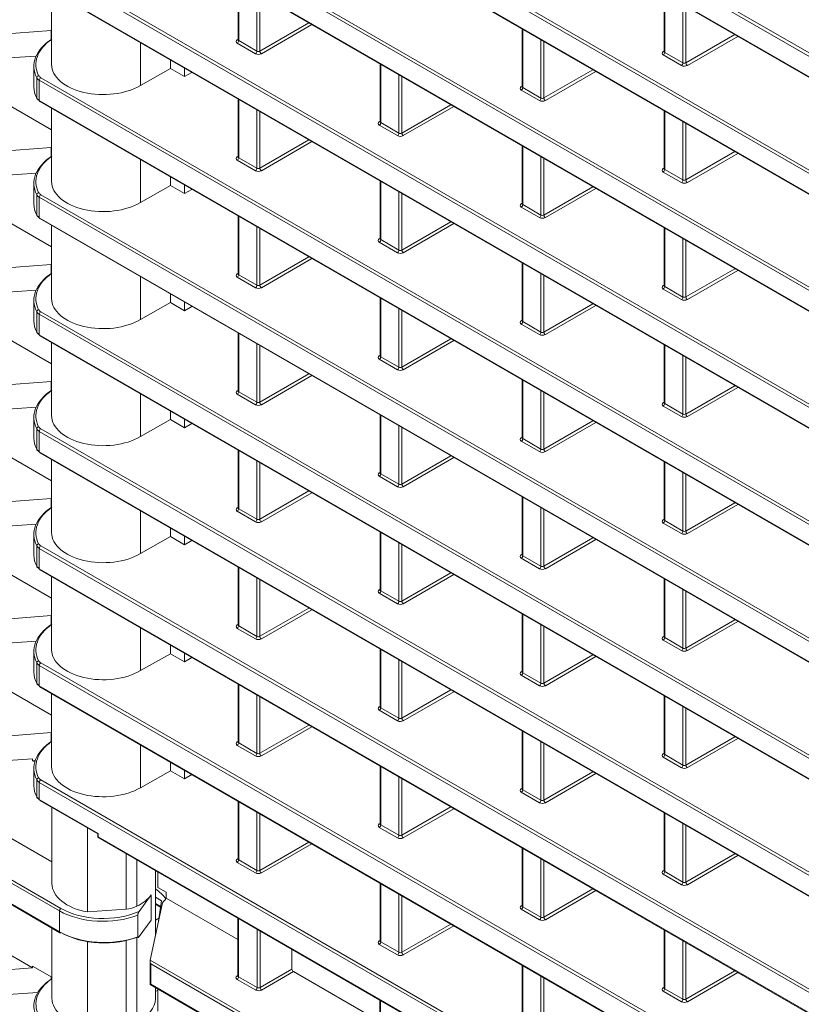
# Model space of a CAD drawing. Header units: millimetres. Extents: x 0 to 1118, y 0 to 864.
# Tile 183 of 256: x 826 to 845, y 316 to 339. Entities that reach past the tile are written whole.
import ezdxf

# ---------------------------------------------------------------- set-up
doc = ezdxf.new("R2010")
doc.units = ezdxf.units.MM

msp = doc.modelspace()

# ---------------------------------------------------------------- linework, layer by layer
at = {"color": 9, "linetype": 'Continuous', "lineweight": 0}
for p, q in [((826.494, 348.525), (851.053, 334.347)), ((827.911, 348.279), (851.039, 334.927)), ((851.053, 334.837), (827.911, 348.197)), ((826.979, 317.798), (777.38, 346.431)), ((777.451, 346.471), (827.014, 317.859)), ((826.529, 346.263), (851.039, 332.114)), ((851.053, 332.024), (826.494, 346.202)), ((777.38, 345.929), (826.979, 317.297)), ((826.494, 345.712), (851.053, 331.534)), ((826.529, 343.45), (851.039, 329.301)), ((851.053, 329.212), (826.494, 343.389)), ((826.494, 342.899), (851.053, 328.721)), ((851.053, 326.399), (826.494, 340.576)), ((826.529, 340.637), (851.039, 326.488)), ((831.286, 340.116), (831.286, 338.715)), ((826.494, 340.086), (851.053, 325.908)), ((831.723, 338.462), (831.723, 339.863)), ((831.793, 339.823), (831.793, 338.463)), ((841.521, 339.833), (841.521, 338.432)), ((841.958, 338.179), (841.958, 339.581)), ((842.029, 339.54), (842.029, 338.18)), ((831.793, 338.463), (832.971, 339.143)), ((833.042, 339.102), (831.829, 338.402)), ((838.109, 338.989), (838.109, 337.588)), ((831.25, 338.735), (831.271, 338.748)), ((831.286, 338.715), (831.723, 338.462)), ((838.547, 337.336), (838.547, 338.737)), ((838.617, 338.696), (838.617, 337.337)), ((842.029, 338.18), (843.207, 338.86)), ((843.277, 338.819), (842.064, 338.119)), ((828.923, 338.666), (828.923, 337.637)), ((831.688, 338.401), (831.251, 338.653)), ((841.486, 338.453), (841.507, 338.465)), ((841.923, 338.118), (841.486, 338.371)), ((841.521, 338.432), (841.958, 338.179)), ((834.698, 338.146), (834.698, 336.745)), ((838.617, 337.337), (839.795, 338.017)), ((839.865, 337.976), (838.652, 337.275)), ((826.431, 337.334), (826.431, 337.825)), ((826.494, 337.763), (826.494, 337.273)), ((851.053, 323.586), (826.494, 337.763)), ((826.529, 337.824), (851.039, 323.675)), ((835.135, 336.493), (835.135, 337.894)), ((835.205, 337.853), (835.205, 336.493)), ((838.074, 337.609), (838.095, 337.622)), ((838.511, 337.275), (838.074, 337.527)), ((838.109, 337.588), (838.547, 337.336)), ((826.494, 337.273), (851.053, 323.095)), ((831.286, 337.303), (831.286, 335.902)), ((831.723, 335.649), (831.723, 337.05)), ((835.205, 336.493), (836.383, 337.173)), ((836.454, 337.132), (835.24, 336.432)), ((841.521, 337.02), (841.521, 335.619)), ((831.793, 337.01), (831.793, 335.65)), ((834.662, 336.766), (834.683, 336.778)), ((835.1, 336.432), (834.663, 336.684)), ((834.698, 336.745), (835.135, 336.493)), ((841.958, 335.366), (841.958, 336.768)), ((842.029, 336.727), (842.029, 335.367)), ((831.793, 335.65), (832.971, 336.33)), ((833.042, 336.289), (831.829, 335.589)), ((838.109, 336.176), (838.109, 334.775)), ((828.923, 335.853), (828.923, 334.824)), ((831.25, 335.922), (831.271, 335.935)), ((831.688, 335.588), (831.251, 335.84)), ((831.286, 335.902), (831.723, 335.649)), ((838.547, 334.523), (838.547, 335.924)), ((838.617, 335.883), (838.617, 334.524)), ((842.029, 335.367), (843.207, 336.047)), ((843.277, 336.006), (842.064, 335.306)), ((841.486, 335.64), (841.507, 335.652)), ((841.521, 335.619), (841.958, 335.366)), ((841.923, 335.305), (841.486, 335.558)), ((834.698, 335.333), (834.698, 333.932)), ((838.617, 334.524), (839.795, 335.204)), ((839.865, 335.163), (838.652, 334.462)), ((826.431, 334.521), (826.431, 335.012)), ((826.494, 334.95), (826.494, 334.46)), ((851.053, 320.773), (826.494, 334.95)), ((826.529, 335.011), (851.039, 320.862)), ((835.135, 333.68), (835.135, 335.081)), ((835.205, 335.04), (835.205, 333.68)), ((838.074, 334.796), (838.095, 334.809)), ((838.511, 334.462), (838.074, 334.714)), ((838.109, 334.775), (838.547, 334.523)), ((826.494, 334.46), (851.053, 320.282)), ((831.286, 334.49), (831.286, 333.089)), ((831.723, 332.836), (831.723, 334.237)), ((831.793, 334.197), (831.793, 332.837)), ((835.205, 333.68), (836.383, 334.36)), ((836.454, 334.319), (835.24, 333.619)), ((841.521, 334.207), (841.521, 332.806)), ((834.662, 333.953), (834.683, 333.965)), ((841.958, 332.553), (841.958, 333.955)), ((835.1, 333.619), (834.663, 333.871)), ((834.698, 333.932), (835.135, 333.68)), ((842.029, 333.914), (842.029, 332.554)), ((831.793, 332.837), (832.971, 333.517)), ((833.042, 333.476), (831.829, 332.776)), ((838.109, 333.363), (838.109, 331.962)), ((842.029, 332.554), (843.207, 333.234)), ((828.923, 333.04), (828.923, 332.011)), ((831.25, 333.11), (831.271, 333.122)), ((831.688, 332.775), (831.251, 333.028)), ((831.286, 333.089), (831.723, 332.836)), ((838.547, 331.71), (838.547, 333.111)), ((838.617, 333.071), (838.617, 331.711)), ((843.277, 333.193), (842.064, 332.493)), ((841.486, 332.827), (841.507, 332.839)), ((841.521, 332.806), (841.958, 332.553)), ((834.698, 332.52), (834.698, 331.119)), ((841.923, 332.492), (841.486, 332.745)), ((838.617, 331.711), (839.795, 332.391)), ((839.865, 332.35), (838.652, 331.649)), ((826.431, 331.708), (826.431, 332.199)), ((826.494, 332.137), (826.494, 331.647)), ((851.053, 317.96), (826.494, 332.137)), ((826.529, 332.198), (851.039, 318.049)), ((835.135, 330.867), (835.135, 332.268)), ((835.205, 332.227), (835.205, 330.867)), ((838.074, 331.983), (838.095, 331.996)), ((838.511, 331.649), (838.074, 331.901)), ((838.109, 331.962), (838.547, 331.71)), ((826.494, 331.647), (851.053, 317.469)), ((831.286, 331.677), (831.286, 330.276)), ((831.723, 330.023), (831.723, 331.424)), ((831.793, 331.384), (831.793, 330.024)), ((835.205, 330.867), (836.383, 331.547)), ((836.454, 331.506), (835.24, 330.806)), ((841.521, 331.394), (841.521, 329.993)), ((834.662, 331.14), (834.683, 331.152)), ((834.698, 331.119), (835.135, 330.867)), ((841.958, 329.74), (841.958, 331.142)), ((842.029, 331.101), (842.029, 329.741)), ((835.1, 330.806), (834.663, 331.058)), ((831.793, 330.024), (832.971, 330.704)), ((833.042, 330.663), (831.829, 329.963)), ((838.109, 330.551), (838.109, 329.149)), ((842.029, 329.741), (843.207, 330.421)), ((828.923, 330.227), (828.923, 329.198)), ((831.25, 330.297), (831.271, 330.309)), ((831.688, 329.962), (831.251, 330.215)), ((831.286, 330.276), (831.723, 330.023)), ((838.547, 328.897), (838.547, 330.298)), ((838.617, 330.258), (838.617, 328.898)), ((843.277, 330.38), (842.064, 329.68)), ((841.486, 330.014), (841.507, 330.026)), ((841.923, 329.679), (841.486, 329.932)), ((841.521, 329.993), (841.958, 329.74)), ((834.698, 329.707), (834.698, 328.306)), ((835.135, 328.054), (835.135, 329.455)), ((838.617, 328.898), (839.795, 329.578)), ((839.865, 329.537), (838.652, 328.836)), ((826.431, 328.895), (826.431, 329.386)), ((826.494, 329.324), (826.494, 328.834)), ((851.053, 315.147), (826.494, 329.324)), ((826.529, 329.385), (851.039, 315.236)), ((835.205, 329.414), (835.205, 328.054)), ((838.074, 329.17), (838.095, 329.183)), ((838.511, 328.836), (838.074, 329.088)), ((838.109, 329.149), (838.547, 328.897)), ((826.494, 328.834), (851.053, 314.656)), ((831.286, 328.864), (831.286, 327.463)), ((835.205, 328.054), (836.383, 328.734)), ((831.723, 327.21), (831.723, 328.611)), ((831.793, 328.571), (831.793, 327.211)), ((836.454, 328.693), (835.24, 327.993)), ((841.521, 328.581), (841.521, 327.18)), ((834.662, 328.327), (834.683, 328.339)), ((834.698, 328.306), (835.135, 328.054)), ((841.958, 326.927), (841.958, 328.329)), ((842.029, 328.288), (842.029, 326.928)), ((835.1, 327.993), (834.663, 328.245)), ((831.793, 327.211), (832.971, 327.891)), ((833.042, 327.85), (831.829, 327.15)), ((838.109, 327.738), (838.109, 326.336)), ((842.029, 326.928), (843.207, 327.608)), ((843.277, 327.567), (842.064, 326.867)), ((828.923, 327.415), (828.923, 326.385)), ((831.25, 327.484), (831.271, 327.496)), ((831.688, 327.149), (831.251, 327.402)), ((831.286, 327.463), (831.723, 327.21)), ((838.547, 326.084), (838.547, 327.485)), ((838.617, 327.445), (838.617, 326.085)), ((841.486, 327.201), (841.507, 327.213)), ((841.923, 326.866), (841.486, 327.119)), ((841.521, 327.18), (841.958, 326.927)), ((834.698, 326.894), (834.698, 325.493)), ((835.135, 325.241), (835.135, 326.642)), ((835.205, 326.601), (835.205, 325.241)), ((838.617, 326.085), (839.795, 326.765)), ((839.865, 326.724), (838.652, 326.023)), ((826.431, 326.082), (826.431, 326.573)), ((826.494, 326.511), (826.494, 326.021)), ((849.998, 312.943), (826.494, 326.511)), ((826.529, 326.572), (850.047, 312.996)), ((838.074, 326.357), (838.095, 326.37)), ((838.511, 326.023), (838.074, 326.275)), ((838.109, 326.336), (838.547, 326.084)), ((826.494, 326.021), (849.703, 312.623)), ((831.286, 326.051), (831.286, 324.65)), ((835.205, 325.241), (836.383, 325.921)), ((831.723, 324.397), (831.723, 325.798)), ((831.793, 325.758), (831.793, 324.398)), ((836.454, 325.88), (835.24, 325.18)), ((841.521, 325.768), (841.521, 324.367)), ((834.662, 325.514), (834.683, 325.527)), ((835.1, 325.18), (834.663, 325.432)), ((834.698, 325.493), (835.135, 325.241)), ((841.958, 324.115), (841.958, 325.516)), ((842.029, 325.475), (842.029, 324.115)), ((831.793, 324.398), (832.971, 325.078)), ((833.042, 325.037), (831.829, 324.337)), ((838.109, 324.925), (838.109, 323.523)), ((842.029, 324.115), (843.207, 324.795)), ((843.277, 324.754), (842.064, 324.054)), ((828.923, 324.602), (828.923, 323.572)), ((831.25, 324.671), (831.271, 324.683)), ((831.688, 324.336), (831.251, 324.589)), ((831.286, 324.65), (831.723, 324.397)), ((838.547, 323.271), (838.547, 324.672)), ((838.617, 324.632), (838.617, 323.272)), ((841.486, 324.388), (841.507, 324.4)), ((841.923, 324.053), (841.486, 324.306)), ((841.521, 324.367), (841.958, 324.115)), ((834.698, 324.081), (834.698, 322.68)), ((835.135, 322.428), (835.135, 323.829)), ((835.205, 323.788), (835.205, 322.428)), ((838.617, 323.272), (839.795, 323.952)), ((839.865, 323.911), (838.652, 323.21)), ((826.431, 323.269), (826.431, 323.76)), ((826.494, 323.698), (826.494, 323.208)), ((848.234, 311.148), (826.494, 323.698)), ((826.529, 323.759), (848.286, 311.199)), ((838.074, 323.544), (838.095, 323.557)), ((838.511, 323.21), (838.074, 323.462)), ((838.109, 323.523), (838.547, 323.271)), ((826.494, 323.208), (847.922, 310.838)), ((831.286, 323.238), (831.286, 321.837)), ((835.205, 322.428), (836.383, 323.108)), ((836.454, 323.067), (835.24, 322.367)), ((831.723, 321.584), (831.723, 322.985)), ((831.793, 322.945), (831.793, 321.585)), ((841.521, 322.955), (841.521, 321.554)), ((834.662, 322.701), (834.683, 322.714)), ((835.1, 322.367), (834.663, 322.619)), ((834.698, 322.68), (835.135, 322.428)), ((841.958, 321.302), (841.958, 322.703)), ((842.029, 322.662), (842.029, 321.302)), ((831.793, 321.585), (832.971, 322.265)), ((833.042, 322.224), (831.829, 321.524)), ((838.109, 322.112), (838.109, 320.71)), ((831.25, 321.858), (831.271, 321.87)), ((842.029, 321.302), (843.207, 321.982)), ((843.277, 321.941), (842.064, 321.241)), ((828.923, 321.789), (828.923, 320.759)), ((831.688, 321.523), (831.251, 321.776)), ((831.286, 321.837), (831.723, 321.584)), ((838.547, 320.458), (838.547, 321.859)), ((838.617, 321.819), (838.617, 320.459)), ((841.486, 321.575), (841.507, 321.587)), ((841.923, 321.24), (841.486, 321.493)), ((841.521, 321.554), (841.958, 321.302)), ((834.698, 321.268), (834.698, 319.867)), ((826.431, 320.538), (826.431, 320.947)), ((826.529, 320.946), (846.497, 309.419)), ((835.135, 319.615), (835.135, 321.016)), ((835.205, 320.975), (835.205, 319.615)), ((838.617, 320.459), (839.795, 321.139)), ((839.865, 321.098), (838.652, 320.397)), ((826.494, 320.885), (826.494, 320.476)), ((846.446, 309.367), (826.494, 320.885)), ((838.074, 320.731), (838.095, 320.744)), ((838.109, 320.71), (838.547, 320.458)), ((826.494, 320.476), (827.911, 319.659)), ((838.511, 320.397), (838.074, 320.649)), ((831.286, 320.425), (831.286, 319.024)), ((835.205, 319.615), (836.383, 320.295)), ((836.454, 320.254), (835.24, 319.554)), ((831.723, 318.771), (831.723, 320.172)), ((831.793, 320.132), (831.793, 318.772)), ((841.521, 320.142), (841.521, 318.741)), ((834.662, 319.888), (834.683, 319.901)), ((835.1, 319.554), (834.663, 319.806)), ((834.698, 319.867), (835.135, 319.615)), ((841.958, 318.489), (841.958, 319.89)), ((842.029, 319.849), (842.029, 318.489)), ((827.911, 319.659), (827.911, 319.577)), ((827.911, 319.577), (846.144, 309.051)), ((831.793, 318.772), (832.971, 319.452)), ((833.042, 319.411), (831.829, 318.711)), ((838.109, 319.299), (838.109, 317.897)), ((828.577, 317.842), (828.577, 319.176)), ((831.25, 319.045), (831.271, 319.057)), ((838.547, 317.645), (838.547, 319.046)), ((842.029, 318.489), (843.207, 319.169)), ((843.277, 319.128), (842.064, 318.428)), ((828.836, 319.026), (828.836, 317.909)), ((831.688, 318.71), (831.251, 318.963)), ((831.286, 319.024), (831.723, 318.771)), ((838.617, 319.006), (838.617, 317.646)), ((841.486, 318.762), (841.507, 318.774)), ((841.923, 318.427), (841.486, 318.68)), ((841.521, 318.741), (841.958, 318.489)), ((834.698, 318.455), (834.698, 317.054)), ((838.617, 317.646), (839.795, 318.326)), ((829.184, 317.574), (829.184, 318.184)), ((835.135, 316.802), (835.135, 318.203)), ((835.205, 318.162), (835.205, 316.802)), ((839.865, 318.285), (838.652, 317.584)), ((838.074, 317.918), (838.095, 317.931)), ((838.109, 317.897), (838.547, 317.645)), ((826.979, 317.297), (826.979, 317.798)), ((831.281, 317.614), (831.281, 316.213)), ((838.511, 317.584), (838.074, 317.836)), ((835.205, 316.802), (836.383, 317.482)), ((836.454, 317.441), (835.24, 316.741)), ((828.836, 317.16), (828.836, 315.14)), ((831.728, 315.956), (831.728, 317.357)), ((831.798, 317.316), (831.798, 315.956)), ((841.521, 317.329), (841.521, 315.928)), ((828.577, 315.077), (828.577, 317.084)), ((834.662, 317.075), (834.683, 317.088)), ((835.1, 316.741), (834.663, 316.993)), ((834.698, 317.054), (835.135, 316.802)), ((841.958, 315.676), (841.958, 317.077)), ((842.029, 317.036), (842.029, 315.676)), ((829.161, 316.614), (844.75, 307.615)), ((829.171, 316.527), (829.171, 316.037)), ((844.7, 307.563), (829.171, 316.527)), ((838.109, 316.486), (838.109, 315.084)), ((831.246, 316.234), (831.267, 316.247)), ((831.281, 316.213), (831.728, 315.956)), ((831.798, 315.956), (832.565, 316.399)), ((832.6, 316.338), (831.833, 315.895)), ((838.547, 314.832), (838.547, 316.233)), ((838.617, 316.193), (838.617, 314.833)), ((842.029, 315.676), (843.207, 316.356)), ((843.277, 316.315), (842.064, 315.615)), ((829.171, 316.037), (844.395, 307.248)), ((831.693, 315.895), (831.246, 316.152)), ((841.486, 315.949), (841.507, 315.961)), ((841.923, 315.614), (841.486, 315.867)), ((841.521, 315.928), (841.958, 315.676)), ((834.693, 315.645), (834.693, 314.244))]:
    msp.add_line(p, q, dxfattribs=at)
at = {"color": 7, "linetype": 'Continuous', "lineweight": 15}
for p, q in [((826.505, 348.502), (851.039, 334.339)), ((777.416, 345.892), (826.989, 317.274)), ((826.505, 345.689), (851.039, 331.526)), ((826.505, 342.876), (851.039, 328.713)), ((831.271, 340.124), (831.271, 338.735)), ((826.505, 340.063), (851.039, 325.9)), ((826.79, 339.898), (826.79, 338.141)), ((841.507, 339.841), (841.507, 338.452)), ((826.779, 338.96), (824.822, 338.81)), ((826.779, 338.96), (826.79, 338.966)), ((826.779, 338.738), (826.779, 338.96)), ((838.095, 338.998), (838.095, 337.609)), ((831.271, 338.735), (831.27, 338.729)), ((841.506, 338.453), (841.505, 338.446)), ((824.822, 338.238), (826.417, 338.342)), ((829.643, 338.045), (829.643, 338.251)), ((826.364, 338.098), (826.364, 337.603)), ((829.643, 338.045), (828.923, 337.637)), ((829.979, 337.851), (829.643, 338.045)), ((829.979, 338.057), (829.979, 337.851)), ((834.683, 338.155), (834.683, 336.766)), ((829.979, 337.851), (830.16, 337.953)), ((838.095, 337.609), (838.093, 337.603)), ((831.271, 337.311), (831.271, 335.922)), ((826.79, 336.57), (825.777, 337.155)), ((826.505, 337.25), (851.039, 323.087)), ((826.79, 337.085), (826.79, 335.328)), ((841.507, 337.028), (841.507, 335.639)), ((834.683, 336.766), (834.681, 336.759)), ((826.779, 336.147), (824.822, 335.997)), ((826.779, 336.147), (826.79, 336.153)), ((826.779, 335.925), (826.779, 336.147)), ((838.095, 336.185), (838.095, 334.796)), ((831.271, 335.923), (831.27, 335.916)), ((841.506, 335.64), (841.505, 335.633)), ((824.822, 335.425), (826.417, 335.529)), ((829.643, 335.232), (829.643, 335.438)), ((826.364, 335.285), (826.364, 334.79)), ((829.643, 335.232), (828.923, 334.824)), ((829.979, 335.038), (829.643, 335.232)), ((829.979, 335.244), (829.979, 335.038)), ((829.979, 335.038), (830.16, 335.14)), ((834.683, 335.342), (834.683, 333.953)), ((838.095, 334.796), (838.093, 334.79)), ((826.505, 334.437), (851.039, 320.274)), ((831.271, 334.498), (831.271, 333.109)), ((826.79, 333.757), (825.777, 334.342)), ((826.79, 334.272), (826.79, 332.515)), ((841.507, 334.215), (841.507, 332.826)), ((834.683, 333.953), (834.681, 333.946)), ((826.779, 333.334), (824.822, 333.184)), ((826.779, 333.334), (826.79, 333.34)), ((826.779, 333.112), (826.779, 333.334)), ((838.095, 333.372), (838.095, 331.983)), ((831.271, 333.11), (831.27, 333.103)), ((841.506, 332.827), (841.505, 332.82)), ((824.822, 332.612), (826.417, 332.716)), ((829.643, 332.419), (829.643, 332.625)), ((834.683, 332.529), (834.683, 331.14)), ((826.364, 332.472), (826.364, 331.977)), ((829.643, 332.419), (828.923, 332.011)), ((829.979, 332.225), (829.643, 332.419)), ((829.979, 332.431), (829.979, 332.225)), ((829.979, 332.225), (830.16, 332.327)), ((838.095, 331.983), (838.093, 331.977)), ((826.505, 331.624), (851.039, 317.461)), ((831.271, 331.685), (831.271, 330.296)), ((826.79, 330.944), (825.777, 331.529)), ((826.79, 331.459), (826.79, 329.702)), ((841.507, 331.402), (841.507, 330.013)), ((834.683, 331.14), (834.681, 331.133)), ((826.779, 330.521), (824.822, 330.371)), ((826.779, 330.521), (826.79, 330.527)), ((826.779, 330.299), (826.779, 330.521)), ((838.095, 330.559), (838.095, 329.17)), ((831.271, 330.297), (831.27, 330.29)), ((841.506, 330.014), (841.505, 330.007)), ((824.822, 329.799), (826.417, 329.903)), ((829.643, 329.606), (829.643, 329.812)), ((834.683, 329.716), (834.683, 328.327)), ((826.364, 329.659), (826.364, 329.164)), ((829.643, 329.606), (828.923, 329.198)), ((829.979, 329.412), (829.643, 329.606)), ((829.979, 329.618), (829.979, 329.412)), ((829.979, 329.412), (830.16, 329.514)), ((838.095, 329.17), (838.093, 329.164)), ((826.505, 328.811), (851.039, 314.648)), ((831.271, 328.872), (831.271, 327.483)), ((826.79, 328.131), (825.777, 328.716)), ((826.79, 328.646), (826.79, 326.889)), ((841.507, 328.589), (841.507, 327.2)), ((834.683, 328.327), (834.681, 328.32)), ((826.779, 327.708), (824.822, 327.558)), ((826.779, 327.708), (826.79, 327.714)), ((826.779, 327.486), (826.779, 327.708)), ((838.095, 327.746), (838.095, 326.357)), ((831.271, 327.484), (831.27, 327.477)), ((824.822, 326.986), (826.417, 327.09)), ((841.506, 327.201), (841.505, 327.194)), ((826.364, 326.846), (826.364, 326.351)), ((829.643, 326.793), (829.643, 326.999)), ((834.683, 326.903), (834.683, 325.514)), ((829.643, 326.793), (828.923, 326.385)), ((829.979, 326.599), (829.643, 326.793)), ((829.979, 326.805), (829.979, 326.599)), ((829.979, 326.599), (830.16, 326.701)), ((838.095, 326.357), (838.093, 326.351)), ((826.79, 325.318), (825.777, 325.903)), ((826.505, 325.998), (849.692, 312.612)), ((831.271, 326.059), (831.271, 324.67)), ((826.79, 325.833), (826.79, 324.076)), ((841.507, 325.776), (841.507, 324.387)), ((834.683, 325.514), (834.681, 325.508)), ((826.779, 324.895), (824.822, 324.745)), ((826.779, 324.895), (826.79, 324.901)), ((826.779, 324.673), (826.779, 324.895)), ((838.095, 324.933), (838.095, 323.544)), ((831.271, 324.671), (831.27, 324.664)), ((824.822, 324.173), (826.417, 324.277)), ((841.506, 324.388), (841.505, 324.381)), ((826.364, 324.033), (826.364, 323.538)), ((829.643, 323.98), (829.643, 324.186)), ((834.683, 324.09), (834.683, 322.701)), ((829.643, 323.98), (828.923, 323.572)), ((829.979, 323.786), (829.643, 323.98)), ((829.979, 323.992), (829.979, 323.786)), ((829.979, 323.786), (830.16, 323.888)), ((838.095, 323.544), (838.093, 323.538)), ((826.79, 322.505), (825.777, 323.09)), ((826.505, 323.185), (847.912, 310.827)), ((831.271, 323.246), (831.271, 321.857)), ((826.79, 323.02), (826.79, 321.263)), ((841.507, 322.963), (841.507, 321.574)), ((834.683, 322.701), (834.681, 322.695)), ((838.095, 322.12), (838.095, 320.731)), ((826.779, 322.082), (824.822, 321.932)), ((826.779, 322.082), (826.79, 322.088)), ((826.779, 321.86), (826.779, 322.082)), ((831.271, 321.858), (831.27, 321.851)), ((826.334, 321.453), (824.822, 321.355)), ((826.334, 321.453), (826.334, 321.407)), ((826.397, 321.412), (826.334, 321.407)), ((826.386, 321.377), (826.334, 321.407)), ((841.506, 321.575), (841.505, 321.568)), ((826.364, 321.22), (826.364, 320.807)), ((829.643, 321.167), (828.923, 320.759)), ((829.643, 321.167), (829.643, 321.373)), ((829.979, 320.973), (829.643, 321.167)), ((829.979, 321.179), (829.979, 320.973)), ((834.683, 321.277), (834.683, 319.888)), ((829.979, 320.973), (830.16, 321.075)), ((838.095, 320.731), (838.093, 320.725)), ((826.505, 320.454), (827.896, 319.65)), ((826.796, 320.285), (826.796, 318.455)), ((831.271, 320.433), (831.271, 319.044)), ((841.507, 320.15), (841.507, 318.761)), ((826.796, 318.973), (825.158, 319.919)), ((827.65, 317.772), (827.65, 319.792)), ((834.683, 319.888), (834.681, 319.882)), ((827.911, 319.659), (827.896, 319.65)), ((827.896, 319.65), (827.896, 319.569)), ((827.911, 319.577), (827.896, 319.569)), ((827.896, 319.569), (846.133, 309.04)), ((838.095, 319.307), (838.095, 317.918)), ((831.271, 319.045), (831.27, 319.038)), ((829.283, 317.194), (829.283, 318.768)), ((829.344, 318.733), (829.344, 318.361)), ((841.506, 318.762), (841.505, 318.755)), ((829.542, 318.247), (829.344, 318.361)), ((834.683, 318.464), (834.683, 317.075)), ((828.893, 317.783), (829.184, 318.184)), ((829.429, 318.041), (829.283, 318.125)), ((829.542, 318.103), (829.542, 318.247)), ((831.267, 317.108), (829.542, 318.103)), ((829.452, 317.995), (829.161, 316.614)), ((829.408, 317.904), (829.283, 317.976)), ((829.283, 317.959), (829.406, 317.888)), ((829.429, 318.041), (829.347, 317.497)), ((838.095, 317.918), (838.093, 317.912)), ((827.65, 317.772), (828.577, 317.842)), ((828.857, 317.175), (828.857, 317.692)), ((829.366, 317.621), (829.283, 317.574)), ((831.267, 317.623), (831.267, 316.234)), ((826.796, 317.385), (826.796, 315.697)), ((828.893, 317.183), (829.184, 317.574)), ((841.507, 317.337), (841.507, 315.949)), ((825.158, 317.106), (826.334, 316.427)), ((827.65, 317.06), (827.65, 315.017)), ((834.683, 317.075), (834.681, 317.069)), ((832.565, 316.873), (832.565, 316.399)), ((824.822, 316.311), (826.334, 316.427)), ((826.334, 316.427), (826.334, 316.473)), ((826.334, 316.473), (826.796, 316.206)), ((829.156, 316.576), (829.156, 316.028)), ((838.095, 316.494), (838.095, 315.105)), ((826.779, 316.153), (826.779, 316.216)), ((831.266, 316.234), (831.265, 316.228)), ((834.678, 315.138), (832.6, 316.338)), ((829.156, 316.028), (844.385, 307.237)), ((829.283, 315.683), (829.283, 315.955)), ((826.458, 315.835), (824.822, 315.729)), ((829.283, 315.86), (829.344, 315.894)), ((829.344, 315.92), (829.344, 315.385)), ((841.506, 315.949), (841.505, 315.942)), ((834.678, 315.653), (834.678, 314.264))]:
    msp.add_line(p, q, dxfattribs=at)
at = {"color": 7, "linetype": 'Continuous', "lineweight": 15, "flags": 128}
msp.add_lwpolyline([(826.794, 316.167), (826.795, 316.175), (826.796, 316.178)], dxfattribs=at)
at = {"color": 9, "linetype": 'Continuous', "lineweight": 0}
for centre, radius, start, end in [((831.266, 338.758), 0.0277, 236.1325, 280.7371), ((831.209, 338.718), 0.0769, 302.9181, 357.3706), ((831.646, 338.466), 0.0769, 302.9181, 357.3706), ((831.871, 338.467), 0.078, 183.0599, 236.9401), ((841.501, 338.476), 0.0277, 236.1434, 280.6298), ((841.444, 338.435), 0.0769, 302.9181, 357.3706), ((841.881, 338.183), 0.0769, 302.9181, 357.3706), ((842.107, 338.184), 0.078, 183.0599, 236.9401), ((826.486, 337.819), 0.055, 97.3022, 173.93), ((826.571, 337.76), 0.0769, 122.9181, 177.3706), ((838.089, 337.632), 0.0277, 236.1434, 280.6298), ((838.033, 337.592), 0.0769, 302.9181, 357.3706), ((838.47, 337.34), 0.0769, 302.9181, 357.3706), ((838.695, 337.341), 0.078, 183.0599, 236.9401), ((834.677, 336.789), 0.0277, 236.1325, 280.7371), ((834.621, 336.748), 0.0769, 302.9181, 357.3706), ((835.058, 336.496), 0.0769, 302.9181, 357.3706), ((835.283, 336.497), 0.078, 183.0599, 236.9401), ((831.266, 335.945), 0.0277, 236.1325, 280.7371), ((831.209, 335.905), 0.0769, 302.9181, 357.3706), ((831.646, 335.653), 0.0769, 302.9181, 357.3706), ((831.871, 335.654), 0.078, 183.0599, 236.9401), ((841.501, 335.663), 0.0277, 236.1434, 280.6298), ((841.444, 335.622), 0.0769, 302.9181, 357.3706), ((841.881, 335.37), 0.0769, 302.9181, 357.3706), ((842.107, 335.371), 0.078, 183.0599, 236.9401), ((826.486, 335.006), 0.055, 97.3022, 173.93), ((826.571, 334.947), 0.0769, 122.9181, 177.3706), ((838.089, 334.819), 0.0277, 236.1325, 280.7371), ((838.033, 334.779), 0.0769, 302.9181, 357.3706), ((838.47, 334.527), 0.0769, 302.9181, 357.3706), ((838.695, 334.528), 0.078, 183.0599, 236.9401), ((834.677, 333.976), 0.0277, 236.1325, 280.7371), ((834.621, 333.935), 0.0769, 302.9181, 357.3706), ((835.058, 333.683), 0.0769, 302.9181, 357.3706), ((835.283, 333.684), 0.078, 183.0599, 236.9401), ((831.266, 333.132), 0.0277, 236.1325, 280.7371), ((831.209, 333.092), 0.0769, 302.9181, 357.3706), ((831.646, 332.84), 0.0769, 302.9181, 357.3706), ((831.871, 332.841), 0.078, 183.0599, 236.9401), ((841.501, 332.85), 0.0277, 236.1325, 280.7371), ((841.444, 332.809), 0.0769, 302.9181, 357.3706), ((841.881, 332.557), 0.0769, 302.9181, 357.3706), ((842.107, 332.558), 0.078, 183.0599, 236.9401), ((826.486, 332.193), 0.055, 97.3022, 173.93), ((826.571, 332.134), 0.0769, 122.9181, 177.3706), ((838.089, 332.006), 0.0277, 236.1325, 280.7371), ((838.033, 331.966), 0.0769, 302.9181, 357.3706), ((838.47, 331.714), 0.0769, 302.9181, 357.3706), ((838.695, 331.715), 0.078, 183.0599, 236.9401), ((834.677, 331.163), 0.0277, 236.1325, 280.7371), ((834.621, 331.123), 0.0769, 302.9181, 357.3706), ((835.058, 330.87), 0.0769, 302.9181, 357.3706), ((835.283, 330.871), 0.078, 183.0599, 236.9401), ((831.266, 330.32), 0.0277, 236.1434, 280.6298), ((831.209, 330.279), 0.0769, 302.9181, 357.3706), ((831.646, 330.027), 0.0769, 302.9181, 357.3706), ((831.871, 330.028), 0.078, 183.0599, 236.9401), ((841.501, 330.037), 0.0277, 236.1325, 280.7371), ((841.444, 329.996), 0.0769, 302.9181, 357.3706), ((841.881, 329.744), 0.0769, 302.9181, 357.3706), ((842.107, 329.745), 0.078, 183.0599, 236.9401), ((826.486, 329.38), 0.055, 97.3022, 173.93), ((826.571, 329.321), 0.0769, 122.9181, 177.3706), ((838.089, 329.193), 0.0277, 236.1325, 280.7371), ((838.033, 329.153), 0.0769, 302.9181, 357.3706), ((838.47, 328.901), 0.0769, 302.9181, 357.3706), ((838.695, 328.902), 0.078, 183.0599, 236.9401), ((834.677, 328.35), 0.0277, 236.1434, 280.6298), ((834.621, 328.31), 0.0769, 302.9181, 357.3706), ((835.058, 328.057), 0.0769, 302.9181, 357.3706), ((835.283, 328.058), 0.078, 183.0599, 236.9401), ((831.266, 327.507), 0.0277, 236.1434, 280.6298), ((831.209, 327.466), 0.0769, 302.9181, 357.3706), ((831.646, 327.214), 0.0769, 302.9181, 357.3706), ((831.871, 327.215), 0.078, 183.0599, 236.9401), ((841.501, 327.224), 0.0277, 236.1325, 280.7371), ((841.444, 327.183), 0.0769, 302.9181, 357.3706), ((841.881, 326.931), 0.0769, 302.9181, 357.3706), ((842.107, 326.932), 0.078, 183.0599, 236.9401), ((826.486, 326.567), 0.055, 97.3022, 173.93), ((826.571, 326.508), 0.0769, 122.9181, 177.3706), ((838.089, 326.38), 0.0277, 236.1434, 280.6298), ((838.033, 326.34), 0.0769, 302.9181, 357.3706), ((838.47, 326.088), 0.0769, 302.9181, 357.3706), ((838.695, 326.089), 0.078, 183.0599, 236.9401), ((834.677, 325.537), 0.0277, 236.1434, 280.6298), ((834.621, 325.497), 0.0769, 302.9181, 357.3706), ((835.058, 325.244), 0.0769, 302.9181, 357.3706), ((835.283, 325.245), 0.078, 183.0599, 236.9401), ((831.266, 324.694), 0.0277, 236.1434, 280.6298), ((831.209, 324.653), 0.0769, 302.9181, 357.3706), ((831.646, 324.401), 0.0769, 302.9181, 357.3706), ((831.871, 324.402), 0.078, 183.0599, 236.9401), ((841.501, 324.411), 0.0277, 236.1434, 280.6298), ((841.444, 324.37), 0.0769, 302.9181, 357.3706), ((841.881, 324.118), 0.0769, 302.9181, 357.3706), ((842.107, 324.119), 0.078, 183.0599, 236.9401), ((826.486, 323.754), 0.055, 97.3022, 173.93), ((826.571, 323.695), 0.0769, 122.9181, 177.3706), ((838.089, 323.567), 0.0277, 236.1434, 280.6298), ((838.033, 323.527), 0.0769, 302.9181, 357.3706), ((838.47, 323.275), 0.0769, 302.9181, 357.3706), ((838.695, 323.276), 0.078, 183.0599, 236.9401), ((834.677, 322.724), 0.0277, 236.1434, 280.6298), ((834.621, 322.684), 0.0769, 302.9181, 357.3706), ((835.058, 322.431), 0.0769, 302.9181, 357.3706), ((835.283, 322.432), 0.078, 183.0599, 236.9401), ((831.266, 321.881), 0.0277, 236.1434, 280.6298), ((831.209, 321.84), 0.0769, 302.9181, 357.3706), ((831.646, 321.588), 0.0769, 302.9181, 357.3706), ((831.871, 321.589), 0.078, 183.0599, 236.9401), ((841.501, 321.598), 0.0277, 236.1434, 280.6298), ((841.444, 321.557), 0.0769, 302.9181, 357.3706), ((841.881, 321.305), 0.0769, 302.9181, 357.3706), ((842.107, 321.306), 0.078, 183.0599, 236.9401), ((826.486, 320.941), 0.055, 97.3022, 173.93), ((826.571, 320.882), 0.0769, 122.9181, 177.3706), ((838.089, 320.754), 0.0277, 236.1434, 280.6298), ((838.033, 320.714), 0.0769, 302.9181, 357.3706), ((838.47, 320.462), 0.0769, 302.9181, 357.3706), ((838.695, 320.463), 0.078, 183.0599, 236.9401), ((834.677, 319.911), 0.0277, 236.1434, 280.6298), ((834.621, 319.871), 0.0769, 302.9181, 357.3706), ((835.058, 319.618), 0.0769, 302.9181, 357.3706), ((835.283, 319.619), 0.078, 183.0599, 236.9401), ((831.266, 319.068), 0.0277, 236.1434, 280.6298), ((831.209, 319.027), 0.0769, 302.9181, 357.3706), ((831.646, 318.775), 0.0769, 302.9181, 357.3706), ((831.871, 318.776), 0.078, 183.0599, 236.9401), ((841.501, 318.785), 0.0277, 236.1434, 280.6298), ((841.444, 318.744), 0.0769, 302.9181, 357.3706), ((841.881, 318.492), 0.0769, 302.9181, 357.3706), ((842.107, 318.493), 0.078, 183.0599, 236.9401), ((827.056, 317.794), 0.0769, 122.9181, 177.3706), ((838.089, 317.941), 0.0277, 236.1434, 280.6298), ((838.033, 317.901), 0.0769, 302.9181, 357.3706), ((838.47, 317.649), 0.0769, 302.9181, 357.3706), ((838.695, 317.65), 0.078, 183.0599, 236.9401), ((827.003, 317.294), 0.024, 172.779, 235.9088), ((834.677, 317.098), 0.0277, 236.1434, 280.6298), ((834.621, 317.058), 0.0769, 302.9181, 357.3706), ((835.058, 316.805), 0.0769, 302.9181, 357.3706), ((835.283, 316.806), 0.078, 183.0599, 236.9401), ((831.261, 316.257), 0.0277, 236.1434, 280.6298), ((831.204, 316.217), 0.0769, 302.9181, 357.3706), ((831.651, 315.959), 0.0769, 302.9181, 357.3706), ((831.876, 315.96), 0.078, 183.0599, 236.9401), ((841.501, 315.972), 0.0277, 236.1434, 280.6298), ((841.444, 315.931), 0.0769, 302.9181, 357.3706), ((841.881, 315.679), 0.0769, 302.9181, 357.3706), ((842.107, 315.68), 0.078, 183.0599, 236.9401)]:
    msp.add_arc(centre, radius, start, end, dxfattribs=at)
at = {"color": 7, "linetype": 'Continuous', "lineweight": 15}
for centre, radius, start, end in [((826.468, 337.337), 0.0373, 184.3938, 286.3705), ((826.518, 337.27), 0.024, 172.779, 235.9088), ((826.468, 334.524), 0.0373, 184.3938, 286.3705), ((826.518, 334.457), 0.024, 172.779, 235.9088), ((826.468, 331.711), 0.0373, 184.3938, 286.3705), ((826.518, 331.644), 0.024, 172.779, 235.9088), ((826.468, 328.898), 0.0373, 184.3938, 286.3705), ((826.518, 328.831), 0.024, 172.779, 235.9088), ((826.468, 326.085), 0.0373, 184.3938, 286.3705), ((826.518, 326.018), 0.024, 172.779, 235.9088), ((826.468, 323.272), 0.0373, 184.3938, 286.3705), ((826.518, 323.205), 0.024, 172.779, 235.9088), ((826.468, 320.541), 0.0373, 184.3938, 286.3705), ((826.519, 320.474), 0.0247, 173.732, 234.9558), ((827, 317.297), 0.025, 245.5257, 305.1133)]:
    msp.add_arc(centre, radius, start, end, dxfattribs=at)
for centre, major_axis, ratio, start_param, end_param in [((828.04, 338.106), (1.676, 0.012), 0.582155, 2.40425, 3.421055), ((828.039, 338.147), (1.626, 0.012), 0.582304, 2.443223, 3.42092), ((828.04, 338.147), (1.25, 0.01), 0.582304, 3.137153, 5.493348), ((828.04, 337.595), (1.676, -0.012), 0.572379, 3.145754, 3.429521), ((826.671, 337.373), (0.25, -0.002), 0.573243, 3.428801, 3.930433), ((828.04, 335.293), (1.676, 0.012), 0.582155, 2.40425, 3.421055), ((828.039, 335.334), (1.626, 0.012), 0.582304, 2.443223, 3.42092), ((828.04, 335.334), (1.25, 0.01), 0.582304, 3.137153, 5.493348), ((828.04, 334.782), (1.676, -0.012), 0.572379, 3.145754, 3.429521), ((826.671, 334.56), (0.25, -0.002), 0.573243, 3.428801, 3.930433), ((828.04, 332.48), (1.676, 0.012), 0.582155, 2.40425, 3.421055), ((828.039, 332.521), (1.626, 0.012), 0.582304, 2.443223, 3.42092), ((828.04, 332.521), (1.25, 0.01), 0.582304, 3.137153, 5.493348), ((828.04, 331.969), (1.676, -0.012), 0.572379, 3.145754, 3.429521), ((826.671, 331.747), (0.25, -0.002), 0.573243, 3.428801, 3.930433), ((828.04, 329.667), (1.676, 0.012), 0.582155, 2.40425, 3.421055), ((828.039, 329.708), (1.626, 0.012), 0.582304, 2.443223, 3.42092), ((828.04, 329.708), (1.25, 0.01), 0.582304, 3.137153, 5.493348), ((828.04, 329.156), (1.676, -0.012), 0.572379, 3.145754, 3.429521), ((826.671, 328.934), (0.25, -0.002), 0.573243, 3.428801, 3.930433), ((828.04, 326.854), (1.676, 0.012), 0.582155, 2.40425, 3.421055), ((828.039, 326.895), (1.626, 0.012), 0.582304, 2.443223, 3.42092), ((828.04, 326.895), (1.25, 0.01), 0.582304, 3.137153, 5.493348), ((828.04, 326.343), (1.676, -0.012), 0.572379, 3.145754, 3.429521), ((826.671, 326.121), (0.25, -0.002), 0.573243, 3.428801, 3.930433), ((828.04, 324.041), (1.676, 0.012), 0.582155, 2.40425, 3.421055), ((828.039, 324.082), (1.626, 0.012), 0.582304, 2.443223, 3.42092), ((828.04, 324.082), (1.25, 0.01), 0.582304, 3.137153, 5.493348), ((828.04, 323.53), (1.676, -0.012), 0.572379, 3.145754, 3.429521), ((826.671, 323.308), (0.25, -0.002), 0.573243, 3.428801, 3.930433), ((828.04, 321.228), (1.676, 0.012), 0.582155, 2.40425, 3.421055), ((828.039, 321.269), (1.626, 0.012), 0.582304, 2.443223, 3.42092), ((828.04, 321.269), (1.25, 0.01), 0.582304, 3.137153, 5.493348), ((828.04, 320.799), (1.676, -0.012), 0.572379, 3.145754, 3.429521), ((826.671, 320.577), (0.25, -0.002), 0.573243, 3.428801, 3.930433), ((828.04, 318.461), (1.244, 0.009), 0.582304, 3.137153, 4.389585), ((828.04, 317.711), (1.625, 0.012), 0.582304, 0.400167, 0.69472), ((828.04, 318.461), (1.244, 0.009), 0.582304, 5.403016, 5.87732), ((828.04, 318.456), (1.625, 0.012), 0.582304, 5.761782, 5.888139), ((828.516, 318.131), (0.5, 0.004), 0.582304, 4.830123, 5.403016), ((828.04, 317.899), (1.5, -0.011), 0.572397, 3.931137, 5.292725), ((828.039, 317.858), (1.45, -0.011), 0.572227, 3.931278, 5.346363), ((829.206, 316.548), (-0.0354, 0.0612), 0.577335, 0.663184, 1.570756), ((829.161, 316.573), (0.0052, 0.0547), 0.104698, 0.746226, 1.400724), ((832.6, 316.379), (-0.025, 0.0433), 0.577426, 0.785518, 2.356238), ((828.04, 315.521), (1.676, 0.012), 0.582155, 2.40425, 3.421055), ((828.039, 315.561), (1.626, 0.012), 0.582304, 2.453353, 3.42092), ((829.206, 316.057), (0.05, 0.0289), 0.00007, 2.356154, 3.263725), ((828.04, 315.691), (1.244, -0.009), 0.572227, 3.14588, 4.398312), ((828.04, 315.691), (1.244, -0.009), 0.572227, 5.411742, 6.285742)]:
    msp.add_ellipse(centre, major_axis=major_axis, ratio=ratio, start_param=start_param, end_param=end_param, dxfattribs=at)
at = {"color": 9, "linetype": 'Continuous', "lineweight": 0}
for centre, major_axis, ratio, start_param, end_param in [((831.322, 338.695), (0.1, 0.0008), 0.582304, 2.360482, 3.922551), ((831.321, 338.736), (0.05, 0.0008), 0.587274, 3.132558, 3.917956), ((831.758, 338.483), (0.05, 0.0008), 0.587274, 3.917956, 5.480026), ((841.557, 338.412), (0.1, 0.0008), 0.582304, 2.360482, 3.922551), ((841.557, 338.453), (0.05, 0.0008), 0.587274, 3.132558, 3.917956), ((831.759, 338.443), (0.1, 0.0008), 0.582304, 3.922551, 5.484621), ((841.994, 338.16), (0.1, 0.0008), 0.582304, 3.922551, 5.484621), ((841.994, 338.201), (0.05, 0.0008), 0.587274, 3.917956, 5.480026), ((826.671, 337.867), (0.25, 0.002), 0.581304, 3.42182, 3.923452), ((826.671, 337.907), (0.2, 0.002), 0.582304, 3.42092, 3.922551), ((838.145, 337.569), (0.1, 0.0008), 0.582304, 2.360482, 3.922551), ((838.145, 337.609), (0.05, 0.0008), 0.587274, 3.132558, 3.917956), ((838.582, 337.316), (0.1, 0.0008), 0.582304, 3.922551, 5.484621), ((838.582, 337.357), (0.05, 0.0008), 0.587274, 3.917956, 5.480026), ((834.733, 336.725), (0.1, 0.0008), 0.582304, 2.360482, 3.922551), ((834.733, 336.766), (0.05, 0.0008), 0.587274, 3.132558, 3.917956), ((835.17, 336.473), (0.1, 0.0008), 0.582304, 3.922551, 5.484621), ((835.17, 336.514), (0.05, 0.0008), 0.587274, 3.917956, 5.480026), ((831.322, 335.882), (0.1, 0.0008), 0.582304, 2.360482, 3.922551), ((831.321, 335.923), (0.05, 0.0008), 0.587274, 3.132558, 3.917956), ((831.758, 335.67), (0.05, 0.0008), 0.587274, 3.917956, 5.480026), ((841.557, 335.599), (0.1, 0.0008), 0.582304, 2.360482, 3.922551), ((841.557, 335.64), (0.05, 0.0008), 0.587274, 3.132558, 3.917956), ((831.759, 335.63), (0.1, 0.0008), 0.582304, 3.922551, 5.484621), ((841.994, 335.388), (0.05, 0.0008), 0.587274, 3.917956, 5.480026), ((841.994, 335.347), (0.1, 0.0008), 0.582304, 3.922551, 5.484621), ((826.671, 335.054), (0.25, 0.002), 0.581304, 3.42182, 3.923452), ((826.671, 335.094), (0.2, 0.002), 0.582304, 3.42092, 3.922551), ((838.145, 334.756), (0.1, 0.0008), 0.582304, 2.360482, 3.922551), ((838.145, 334.796), (0.05, 0.0008), 0.587274, 3.132558, 3.917956), ((838.582, 334.504), (0.1, 0.0008), 0.582304, 3.922551, 5.484621), ((838.582, 334.544), (0.05, 0.0008), 0.587274, 3.917956, 5.480026), ((834.733, 333.912), (0.1, 0.0008), 0.582304, 2.360482, 3.922551), ((834.733, 333.953), (0.05, 0.0008), 0.587274, 3.132558, 3.917956), ((835.17, 333.66), (0.1, 0.0008), 0.582304, 3.922551, 5.484621), ((835.17, 333.701), (0.05, 0.0008), 0.587274, 3.917956, 5.480026), ((831.322, 333.069), (0.1, 0.0008), 0.582304, 2.360482, 3.922551), ((831.321, 333.11), (0.05, 0.0008), 0.587274, 3.132558, 3.917956), ((831.759, 332.817), (0.1, 0.0008), 0.582304, 3.922551, 5.484621), ((831.758, 332.857), (0.05, 0.0008), 0.587274, 3.917956, 5.480026), ((841.557, 332.786), (0.1, 0.0008), 0.582304, 2.360482, 3.922551), ((841.557, 332.827), (0.05, 0.0008), 0.587274, 3.132558, 3.917956), ((841.994, 332.575), (0.05, 0.0008), 0.587274, 3.917956, 5.480026), ((841.994, 332.534), (0.1, 0.0008), 0.582304, 3.922551, 5.484621), ((826.671, 332.241), (0.25, 0.002), 0.581304, 3.42182, 3.923452), ((826.671, 332.281), (0.2, 0.002), 0.582304, 3.42092, 3.922551), ((838.145, 331.943), (0.1, 0.0008), 0.582304, 2.360482, 3.922551), ((838.145, 331.984), (0.05, 0.0008), 0.587274, 3.132558, 3.917956), ((838.582, 331.691), (0.1, 0.0008), 0.582304, 3.922551, 5.484621), ((838.582, 331.731), (0.05, 0.0008), 0.587274, 3.917956, 5.480026), ((834.733, 331.099), (0.1, 0.0008), 0.582304, 2.360482, 3.922551), ((834.733, 331.14), (0.05, 0.0008), 0.587274, 3.132558, 3.917956), ((835.17, 330.888), (0.05, 0.0008), 0.587274, 3.917956, 5.480026), ((835.17, 330.847), (0.1, 0.0008), 0.582304, 3.922551, 5.484621), ((831.322, 330.256), (0.1, 0.0008), 0.582304, 2.360482, 3.922551), ((831.321, 330.297), (0.05, 0.0008), 0.587274, 3.132558, 3.917956), ((831.759, 330.004), (0.1, 0.0008), 0.582304, 3.922551, 5.484621), ((831.758, 330.044), (0.05, 0.0008), 0.587274, 3.917956, 5.480026), ((841.557, 329.973), (0.1, 0.0008), 0.582304, 2.360482, 3.922551), ((841.557, 330.014), (0.05, 0.0008), 0.587274, 3.132558, 3.917956), ((841.994, 329.721), (0.1, 0.0008), 0.582304, 3.922551, 5.484621), ((841.994, 329.762), (0.05, 0.0008), 0.587274, 3.917956, 5.480026), ((826.671, 329.428), (0.25, 0.002), 0.581304, 3.42182, 3.923452), ((826.671, 329.468), (0.2, 0.002), 0.582304, 3.42092, 3.922551), ((838.145, 329.13), (0.1, 0.0008), 0.582304, 2.360482, 3.922551), ((838.145, 329.171), (0.05, 0.0008), 0.587274, 3.132558, 3.917956), ((838.582, 328.878), (0.1, 0.0008), 0.582304, 3.922551, 5.484621), ((838.582, 328.918), (0.05, 0.0008), 0.587274, 3.917956, 5.480026), ((834.733, 328.286), (0.1, 0.0008), 0.582304, 2.360482, 3.922551), ((834.733, 328.327), (0.05, 0.0008), 0.587274, 3.132558, 3.917956), ((835.17, 328.075), (0.05, 0.0008), 0.587274, 3.917956, 5.480026), ((835.17, 328.034), (0.1, 0.0008), 0.582304, 3.922551, 5.484621), ((831.322, 327.443), (0.1, 0.0008), 0.582304, 2.360482, 3.922551), ((831.321, 327.484), (0.05, 0.0008), 0.587274, 3.132558, 3.917956), ((831.759, 327.191), (0.1, 0.0008), 0.582304, 3.922551, 5.484621), ((831.758, 327.231), (0.05, 0.0008), 0.587274, 3.917956, 5.480026), ((841.557, 327.16), (0.1, 0.0008), 0.582304, 2.360482, 3.922551), ((841.557, 327.201), (0.05, 0.0008), 0.587274, 3.132558, 3.917956), ((841.994, 326.908), (0.1, 0.0008), 0.582304, 3.922551, 5.484621), ((841.994, 326.949), (0.05, 0.0008), 0.587274, 3.917956, 5.480026), ((826.671, 326.655), (0.2, 0.002), 0.582304, 3.42092, 3.922551), ((826.671, 326.615), (0.25, 0.002), 0.581304, 3.42182, 3.923452), ((838.145, 326.317), (0.1, 0.0008), 0.582304, 2.360482, 3.922551), ((838.145, 326.358), (0.05, 0.0008), 0.587274, 3.132558, 3.917956), ((838.582, 326.065), (0.1, 0.0008), 0.582304, 3.922551, 5.484621), ((838.582, 326.105), (0.05, 0.0008), 0.587274, 3.917956, 5.480026), ((834.733, 325.473), (0.1, 0.0008), 0.582304, 2.360482, 3.922551), ((834.733, 325.514), (0.05, 0.0008), 0.587274, 3.132558, 3.917956), ((835.17, 325.262), (0.05, 0.0008), 0.587274, 3.917956, 5.480026), ((835.17, 325.221), (0.1, 0.0008), 0.582304, 3.922551, 5.484621), ((831.322, 324.63), (0.1, 0.0008), 0.582304, 2.360482, 3.922551), ((831.321, 324.671), (0.05, 0.0008), 0.587274, 3.132558, 3.917956), ((831.759, 324.378), (0.1, 0.0008), 0.582304, 3.922551, 5.484621), ((831.758, 324.418), (0.05, 0.0008), 0.587274, 3.917956, 5.480026), ((841.557, 324.347), (0.1, 0.0008), 0.582304, 2.360482, 3.922551), ((841.557, 324.388), (0.05, 0.0008), 0.587274, 3.132558, 3.917956), ((841.994, 324.095), (0.1, 0.0008), 0.582304, 3.922551, 5.484621), ((841.994, 324.136), (0.05, 0.0008), 0.587274, 3.917956, 5.480026), ((826.671, 323.842), (0.2, 0.002), 0.582304, 3.42092, 3.922551), ((826.671, 323.802), (0.25, 0.002), 0.581304, 3.42182, 3.923452), ((838.145, 323.504), (0.1, 0.0008), 0.582304, 2.360482, 3.922551), ((838.145, 323.545), (0.05, 0.0008), 0.587274, 3.132558, 3.917956), ((838.582, 323.252), (0.1, 0.0008), 0.582304, 3.922551, 5.484621), ((838.582, 323.292), (0.05, 0.0008), 0.587274, 3.917956, 5.480026), ((834.733, 322.661), (0.1, 0.0008), 0.582304, 2.360482, 3.922551), ((834.733, 322.701), (0.05, 0.0008), 0.587274, 3.132558, 3.917956), ((835.17, 322.408), (0.1, 0.0008), 0.582304, 3.922551, 5.484621), ((835.17, 322.449), (0.05, 0.0008), 0.587274, 3.917956, 5.480026), ((831.322, 321.817), (0.1, 0.0008), 0.582304, 2.360482, 3.922551), ((831.321, 321.858), (0.05, 0.0008), 0.587274, 3.132558, 3.917956), ((831.759, 321.565), (0.1, 0.0008), 0.582304, 3.922551, 5.484621), ((831.758, 321.605), (0.05, 0.0008), 0.587274, 3.917956, 5.480026), ((841.557, 321.534), (0.1, 0.0008), 0.582304, 2.360482, 3.922551), ((841.557, 321.575), (0.05, 0.0008), 0.587274, 3.132558, 3.917956), ((841.994, 321.282), (0.1, 0.0008), 0.582304, 3.922551, 5.484621), ((841.994, 321.323), (0.05, 0.0008), 0.587274, 3.917956, 5.480026), ((826.671, 320.989), (0.25, 0.002), 0.581304, 3.42182, 3.923452), ((826.671, 321.029), (0.2, 0.002), 0.582304, 3.42092, 3.922551), ((838.145, 320.691), (0.1, 0.0008), 0.582304, 2.360482, 3.922551), ((838.145, 320.732), (0.05, 0.0008), 0.587274, 3.132558, 3.917956), ((838.582, 320.479), (0.05, 0.0008), 0.587274, 3.917956, 5.480026), ((838.582, 320.439), (0.1, 0.0008), 0.582304, 3.922551, 5.484621), ((834.733, 319.848), (0.1, 0.0008), 0.582304, 2.360482, 3.922551), ((834.733, 319.888), (0.05, 0.0008), 0.587274, 3.132558, 3.917956), ((835.17, 319.595), (0.1, 0.0008), 0.582304, 3.922551, 5.484621), ((835.17, 319.636), (0.05, 0.0008), 0.587274, 3.917956, 5.480026), ((831.322, 319.004), (0.1, 0.0008), 0.582304, 2.360482, 3.922551), ((831.321, 319.045), (0.05, 0.0008), 0.587274, 3.132558, 3.917956), ((831.759, 318.752), (0.1, 0.0008), 0.582304, 3.922551, 5.484621), ((831.758, 318.792), (0.05, 0.0008), 0.587274, 3.917956, 5.480026), ((841.557, 318.721), (0.1, 0.0008), 0.582304, 2.360482, 3.922551), ((841.557, 318.762), (0.05, 0.0008), 0.587274, 3.132558, 3.917956), ((841.994, 318.469), (0.1, 0.0008), 0.582304, 3.922551, 5.484621), ((841.994, 318.51), (0.05, 0.0008), 0.587274, 3.917956, 5.480026), ((828.039, 318.461), (1.45, 0.011), 0.582304, 3.922551, 5.337637), ((838.145, 317.878), (0.1, 0.0008), 0.582304, 2.360482, 3.922551), ((838.145, 317.919), (0.05, 0.0008), 0.587274, 3.132558, 3.917956), ((828.04, 318.421), (1.5, 0.011), 0.582138, 3.922702, 5.28429), ((838.582, 317.666), (0.05, 0.0008), 0.587274, 3.917956, 5.480026), ((838.582, 317.626), (0.1, 0.0008), 0.582304, 3.922551, 5.484621), ((834.733, 317.035), (0.1, 0.0008), 0.582304, 2.360482, 3.922551), ((834.733, 317.075), (0.05, 0.0008), 0.587274, 3.132558, 3.917956), ((835.17, 316.782), (0.1, 0.0008), 0.582304, 3.922551, 5.484621), ((835.17, 316.823), (0.05, 0.0008), 0.587274, 3.917956, 5.480026), ((831.317, 316.194), (0.1, 0.0008), 0.582304, 2.360482, 3.922551), ((831.317, 316.234), (0.05, 0.0008), 0.587274, 3.132558, 3.917956), ((831.763, 315.977), (0.05, 0.0008), 0.587274, 3.917956, 5.480026), ((831.763, 315.936), (0.1, 0.0008), 0.582304, 3.922551, 5.484621), ((841.557, 315.908), (0.1, 0.0008), 0.582304, 2.360482, 3.922551), ((841.557, 315.949), (0.05, 0.0008), 0.587274, 3.132558, 3.917956), ((841.994, 315.656), (0.1, 0.0008), 0.582304, 3.922551, 5.484621), ((841.994, 315.697), (0.05, 0.0008), 0.587274, 3.917956, 5.480026)]:
    msp.add_ellipse(centre, major_axis=major_axis, ratio=ratio, start_param=start_param, end_param=end_param, dxfattribs=at)
at = {"color": 7, "linetype": 'Continuous', "lineweight": 15}
for points, knots in [([(828.893, 317.783), (828.887, 317.773), (828.877, 317.759), (828.867, 317.735), (828.861, 317.719), (828.858, 317.706), (828.857, 317.697), (828.857, 317.693), (828.857, 317.692)], [0, 0, 0, 0, 0.439786, 0.60649, 0.774088, 0.878956, 0.968217, 1, 1, 1, 1]), ([(828.857, 317.175), (828.857, 317.172), (828.857, 317.167), (828.86, 317.162), (828.865, 317.158), (828.876, 317.162), (828.887, 317.175), (828.893, 317.183)], [0, 0, 0, 0, 0.0866077, 0.1727944, 0.317339, 0.5592573, 1, 1, 1, 1])]:
    msp.add_open_spline(points, degree=3, knots=knots, dxfattribs=at)

doc.saveas('drawing.dxf')
